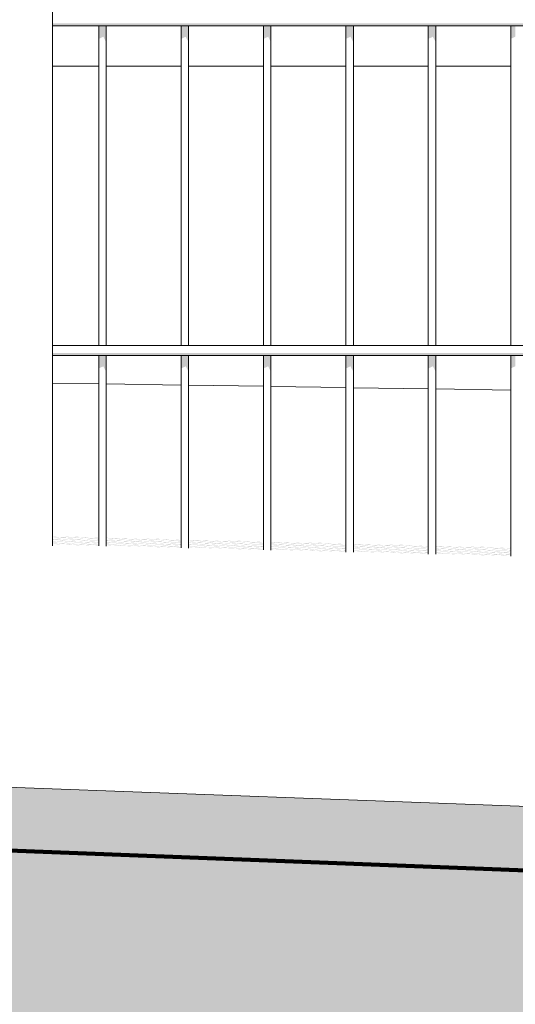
# Model space of a CAD drawing. Header units: metres. Extents: x -111 to -1, y -8 to 26.
# Tile 196 of 209: x -4.798 to -4.497, y -0.569 to 0.028. Entities that reach past the tile are written whole.
import ezdxf

# ---------------------------------------------------------------- set-up
doc = ezdxf.new("R2010")
doc.units = ezdxf.units.M
doc.header["$MEASUREMENT"] = 0
for name, color, linetype in [('40 Absturzsicherung', 7, 'Continuous'), ('60 Auffüllung gesamt', 7, 'Continuous'), ('60 Gelände 2D Übersicht', 7, 'Continuous'), ('80 Baukörperstudie', 7, 'Continuous'), ('94 Genehmigungsplanung Bemaßung', 7, 'Continuous')]:
    doc.layers.add(name, color=color, linetype=linetype)
doc.styles.add('ERSTELLTER_STIL_2', font='arial.ttf')
doc.dimstyles.new('ERSTELLTER_STIL__1', dxfattribs={"dimtxt": 0.25, "dimasz": 0.19, "dimexe": 0.18, "dimexo": 0.1, "dimgap": 0, "dimtad": 1, "dimtih": 1, "dimtoh": 1, "dimzin": 0, "dimdsep": 46, "dimtxsty": 'ERSTELLTER_STIL_2', "dimblk": 'ARROWHEAD_6', "dimblk1": 'ARROWHEAD_6', "dimblk2": 'ARROWHEAD_6', "dimcen": 0.09, "dimclrd": 7, "dimclre": 7, "dimclrt": 7, "dimazin": 0, "dimtfac": 1, "dimtdec": 4, "dimtmove": 0, "dimatfit": 3, "dimfxl": 1, "dimtolj": 1, "dimtzin": 0, "dimarcsym": 0})

# ---------------------------------------------------------------- blocks, each defined once
blk = doc.blocks.new('*D122', base_point=(-27236.13209, 0))
at = {"layer": '94 Genehmigungsplanung Bemaßung', "color": 7, "linetype": 'Continuous', "lineweight": 13}
for p, q in [((-17.34109, 9.38425), (-17.34109, 9.75925)), ((-2.34191, 9.38425), (-2.34191, 9.75925)), ((-17.24109, 9.67175), (-17.44109, 9.47175)), ((-2.44191, 9.47175), (-2.24191, 9.67175)), ((-17.34109, 9.57175), (-2.34191, 9.57175)), ((-2.34191, 9.57175), (-2.19191, 9.57175))]:
    blk.add_line(p, q, dxfattribs=at)
at = {"layer": '94 Genehmigungsplanung Bemaßung', "color": 7, "lineweight": 13, "insert": (-10.27049, 9.62175), "char_height": 0.25, "attachment_point": 7, "style": 'ERSTELLTER_STIL_2'}
blk.add_mtext('\\A1;{\\pql;\\fArial|b0|i0|c0|p0;\\W1.000000;15,00}', dxfattribs=at)
blk = doc.blocks.new('ARROWHEAD_6')
at = {"color": 0, "linetype": 'Continuous', "lineweight": 0}
for p, q in [((-0.5, -0.5), (0.5, 0.5)), ((0, 0), (-1, 0))]:
    blk.add_line(p, q, dxfattribs=at)

msp = doc.modelspace()

# ---------------------------------------------------------------- hatches: boundary and pattern name
at = {"layer": '40 Absturzsicherung', "linetype": 'Continuous', "lineweight": 0, "true_color": 0x000000}
for points in [[(-3.25291, 0.02598), (-4.77804, 0.02598), (-4.77804, 0.02448), (-3.25291, 0.02448)], [(-4.74728, 0.02448), (-4.75007, 0.02448), (-4.75007, 0.01661), (-4.74728, 0.01789)], [(-4.74555, 0.02448), (-4.74728, 0.02448), (-4.74728, 0.01789), (-4.74555, 0.01453)], [(-4.70007, 0.01661), (-4.69728, 0.01789), (-4.69728, 0.02448), (-4.70007, 0.02448)], [(-4.69728, 0.02448), (-4.69728, 0.01789), (-4.69555, 0.01453), (-4.69555, 0.02448)], [(-4.65007, 0.01661), (-4.64728, 0.01789), (-4.64728, 0.02448), (-4.65007, 0.02448)], [(-4.64555, 0.02448), (-4.64728, 0.02448), (-4.64728, 0.01789), (-4.64555, 0.01453)], [(-4.60007, 0.02448), (-4.60007, 0.01661), (-4.59728, 0.01789), (-4.59728, 0.02448)], [(-4.59728, 0.01789), (-4.59555, 0.01453), (-4.59555, 0.02448), (-4.59728, 0.02448)], [(-4.54728, 0.02448), (-4.55007, 0.02448), (-4.55007, 0.01661), (-4.54728, 0.01789)], [(-4.54728, 0.01789), (-4.54555, 0.01453), (-4.54555, 0.02448), (-4.54728, 0.02448)], [(-4.49728, 0.02448), (-4.50007, 0.02448), (-4.50007, 0.01661), (-4.49728, 0.01789)], [(-3.25291, -0.17402), (-4.77804, -0.17402), (-4.77804, -0.17552), (-3.25291, -0.17552)], [(-4.75007, -0.17552), (-4.75007, -0.18339), (-4.74728, -0.18211), (-4.74728, -0.17552)], [(-4.74555, -0.17552), (-4.74728, -0.17552), (-4.74728, -0.18211), (-4.74555, -0.18547)], [(-4.70007, -0.18339), (-4.69728, -0.18211), (-4.69728, -0.17552), (-4.70007, -0.17552)], [(-4.69728, -0.17552), (-4.69728, -0.18211), (-4.69555, -0.18547), (-4.69555, -0.17552)], [(-4.65007, -0.17552), (-4.65007, -0.18339), (-4.64728, -0.18211), (-4.64728, -0.17552)], [(-4.64555, -0.17552), (-4.64728, -0.17552), (-4.64728, -0.18211), (-4.64555, -0.18547)], [(-4.59728, -0.17552), (-4.60007, -0.17552), (-4.60007, -0.18339), (-4.59728, -0.18211)], [(-4.59728, -0.17552), (-4.59728, -0.18211), (-4.59555, -0.18547), (-4.59555, -0.17552)], [(-4.54728, -0.17552), (-4.55007, -0.17552), (-4.55007, -0.18339), (-4.54728, -0.18211)], [(-4.54728, -0.18211), (-4.54555, -0.18547), (-4.54555, -0.17552), (-4.54728, -0.17552)], [(-4.50007, -0.17552), (-4.50007, -0.18339), (-4.49728, -0.18211), (-4.49728, -0.17552)]]:
    msp.add_hatch(color=18, dxfattribs=at).paths.add_polyline_path(points)
at = {"layer": '60 Auffüllung gesamt', "linetype": 'Continuous', "lineweight": 18, "true_color": 0xffa8a8}
h = msp.add_hatch(dxfattribs=at)
h.set_pattern_fill('Boden__gewachsen_0001', color=21, style=0, pattern_type=2)
h.set_pattern_definition([(45, (-27236.1321, 0), (-0.2121320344, 0.2121320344), []), (45, (-27236.2028, 0.0707), (-0.424264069, 0.424264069), []), (45, (-27236.2735, 0.1414), (-0.424264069, 0.424264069), []), (135, (-27236.34423, 0.21213), (0.07071067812, 0.07071067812), [0.3, -0.3])])
h.paths.add_polyline_path([(-111.24357, -1.57011), (-104.7799, -1.5203), (-101.31768, -1.52609), (-81.13487, -1.68587), (-78.0305, -1.69231), (-73.09244, -1.29729), (-53.27611, -1.46265), (-37.93929, -1.20314), (-33.92505, -1.57994), (-30.57583, -1.539), (-30.52972, -1.53984), (-18.28291, -1.49433), (-18.17565, -1.49625), (-18.06839, -1.4982), (-17.96123, -1.50016), (-17.85431, -1.50214), (-17.74775, -1.50414), (-10.34333, -1.38075), (-2.34802, -1.24921), (-2.34802, -2.5), (-2.34191, -2.5), (-2.34191, -0.52415), (-2.7288, -0.51455), (-3.17547, -0.498), (-3.1746, -0.4985), (-3.1746, -0.5015), (-3.1772, -0.503), (-3.1798, -0.5015), (-3.1798, -0.4985), (-3.17872, -0.49788), (-3.18723, -0.49756), (-3.1856, -0.4985), (-3.1856, -0.5015), (-3.1882, -0.503), (-3.1908, -0.5015), (-3.1908, -0.4985), (-3.18906, -0.49749), (-16.61655, 0), (-17.18371, 0), (-17.23666, -0.00037), (-60.0718, -0.00885), (-60.91338, 0), (-63.38529, 0), (-64.41347, -0.00889), (-107.71378, -0.02367), (-108.63913, -0.02371), (-108.90479, -0.06194), (-111.24357, -0.84382)])
h.paths.add_polyline_path([(-10.9964, -0.56071), (-10.9938, -0.55921), (-10.9912, -0.56071), (-10.9912, -0.56371), (-10.9938, -0.56521), (-10.9964, -0.56371)], flags=0)
h.paths.add_polyline_path([(-10.9938, -0.76521), (-10.9964, -0.76371), (-10.9964, -0.76071), (-10.9938, -0.75921), (-10.9912, -0.76071), (-10.9912, -0.76371)], flags=0)
h.paths.add_polyline_path([(-10.9964, -0.36371), (-10.9964, -0.36071), (-10.9938, -0.35921), (-10.9912, -0.36071), (-10.9912, -0.36371), (-10.9938, -0.36521)], flags=0)
h.paths.add_polyline_path([(-10.9828, -0.56521), (-10.9854, -0.56371), (-10.9854, -0.56071), (-10.9828, -0.55921), (-10.9802, -0.56071), (-10.9802, -0.56371)], flags=0)
h.paths.add_polyline_path([(-10.9854, -0.36071), (-10.9828, -0.35921), (-10.9802, -0.36071), (-10.9802, -0.36371), (-10.9828, -0.36521), (-10.9854, -0.36371)], flags=0)
h.paths.add_polyline_path([(-10.9854, -0.76071), (-10.9828, -0.75921), (-10.9802, -0.76071), (-10.9802, -0.76371), (-10.9828, -0.76521), (-10.9854, -0.76371)], flags=0)
h.paths.add_polyline_path([(-3.1908, -1.0985), (-3.1882, -1.097), (-3.1856, -1.0985), (-3.1856, -1.1015), (-3.1882, -1.103), (-3.1908, -1.1015)], flags=0)
h.paths.add_polyline_path([(-3.1908, -0.7015), (-3.1908, -0.6985), (-3.1882, -0.697), (-3.1856, -0.6985), (-3.1856, -0.7015), (-3.1882, -0.703)], flags=0)
h.paths.add_polyline_path([(-3.1908, -0.8985), (-3.1882, -0.897), (-3.1856, -0.8985), (-3.1856, -0.9015), (-3.1882, -0.903), (-3.1908, -0.9015)], flags=0)
h.paths.add_polyline_path([(-3.1798, -0.7015), (-3.1798, -0.6985), (-3.1772, -0.697), (-3.1746, -0.6985), (-3.1746, -0.7015), (-3.1772, -0.703)], flags=0)
h.paths.add_polyline_path([(-3.1798, -1.1015), (-3.1798, -1.0985), (-3.1772, -1.097), (-3.1746, -1.0985), (-3.1746, -1.1015), (-3.1772, -1.103)], flags=0)
h.paths.add_polyline_path([(-3.1798, -0.8985), (-3.1772, -0.897), (-3.1746, -0.8985), (-3.1746, -0.9015), (-3.1772, -0.903), (-3.1798, -0.9015)], flags=0)
at = {"layer": '60 Auffüllung gesamt', "linetype": 'Continuous', "lineweight": 0, "true_color": 0x000000}
for points in [[(-4.77804, -0.28588), (-4.75007, -0.28657), (-4.75007, -0.28648), (-4.75156, -0.28643), (-4.75007, -0.28647), (-4.75007, -0.2864), (-4.7587, -0.28619), (-4.77804, -0.28553), (-4.77804, -0.28559), (-4.76523, -0.28603), (-4.77804, -0.28571), (-4.77804, -0.28578), (-4.75808, -0.28627), (-4.75449, -0.28639), (-4.77804, -0.28581)], [(-4.77804, -0.28605), (-4.75007, -0.287), (-4.75007, -0.28694), (-4.77804, -0.28599)], [(-4.77804, -0.28651), (-4.75007, -0.28746), (-4.75007, -0.2874), (-4.77804, -0.28645)], [(-4.77198, -0.28531), (-4.772, -0.28534), (-4.75007, -0.28609), (-4.75007, -0.28602), (-4.76923, -0.28537)], [(-4.74555, -0.2867), (-4.70007, -0.28824), (-4.70007, -0.28818), (-4.74082, -0.2868), (-4.70007, -0.2878), (-4.70007, -0.28772), (-4.70241, -0.28764), (-4.70007, -0.2877), (-4.70007, -0.28764), (-4.70956, -0.2874), (-4.74555, -0.28618), (-4.74555, -0.28624), (-4.71609, -0.28724), (-4.74555, -0.28651), (-4.74555, -0.28658), (-4.70894, -0.28748), (-4.70535, -0.28761), (-4.74555, -0.28661)], [(-4.72286, -0.28655), (-4.70007, -0.28733), (-4.70007, -0.28727), (-4.72008, -0.28659), (-4.72284, -0.28653)], [(-4.77804, -0.28717), (-4.75667, -0.28769), (-4.75007, -0.28792), (-4.75007, -0.28786), (-4.75007, -0.28779), (-4.75729, -0.28761), (-4.76088, -0.28749), (-4.75007, -0.28776), (-4.75007, -0.28769), (-4.76803, -0.28725), (-4.77804, -0.28691), (-4.77804, -0.28697), (-4.77456, -0.28709), (-4.77804, -0.287), (-4.77804, -0.28707), (-4.76741, -0.28733), (-4.76382, -0.28745), (-4.77804, -0.2871)], [(-4.77804, -0.28736), (-4.77804, -0.28743), (-4.75007, -0.28838), (-4.75007, -0.28832)], [(-4.77804, -0.28782), (-4.77804, -0.28788), (-4.75007, -0.28883), (-4.75007, -0.28877)], [(-4.77804, -0.28839), (-4.77804, -0.28845), (-4.766, -0.28875), (-4.75007, -0.28929), (-4.75007, -0.28923), (-4.75947, -0.28891), (-4.75007, -0.28914), (-4.75007, -0.28908), (-4.76661, -0.28867), (-4.77021, -0.28855), (-4.75007, -0.28904), (-4.75007, -0.28898), (-4.77736, -0.2883), (-4.77804, -0.28828), (-4.77804, -0.28835), (-4.77674, -0.28839), (-4.77314, -0.28851)], [(-4.77804, -0.2888), (-4.75007, -0.28975), (-4.75007, -0.28969), (-4.77804, -0.28874)], [(-4.77804, -0.28926), (-4.75007, -0.29021), (-4.75007, -0.29015), (-4.77804, -0.2892)], [(-4.77804, -0.28958), (-4.77804, -0.28964), (-4.75007, -0.29033), (-4.75007, -0.29027)], [(-4.77804, -0.28974), (-4.77532, -0.28981), (-4.75007, -0.29067), (-4.75007, -0.29061), (-4.7688, -0.28997), (-4.75007, -0.29043), (-4.75007, -0.29037), (-4.77594, -0.28973), (-4.77804, -0.28966)], [(-4.75007, -0.29113), (-4.75007, -0.29106), (-4.77804, -0.29011), (-4.77804, -0.29017)], [(-4.74555, -0.28716), (-4.70007, -0.2887), (-4.70007, -0.28864), (-4.74555, -0.28709)], [(-4.74555, -0.28797), (-4.70753, -0.28891), (-4.70007, -0.28916), (-4.70007, -0.2891), (-4.701, -0.28907), (-4.70007, -0.28909), (-4.70007, -0.28902), (-4.70815, -0.28882), (-4.71174, -0.2887), (-4.70007, -0.28899), (-4.70007, -0.28892), (-4.71889, -0.28846), (-4.74555, -0.28755), (-4.74555, -0.28761), (-4.72541, -0.2883), (-4.74555, -0.2878), (-4.74555, -0.28787), (-4.71827, -0.28854), (-4.71467, -0.28866), (-4.74555, -0.2879)], [(-4.74555, -0.28807), (-4.70007, -0.28962), (-4.70007, -0.28956), (-4.74555, -0.28801)], [(-4.74555, -0.28847), (-4.74555, -0.28853), (-4.70007, -0.29008), (-4.70007, -0.29002)], [(-4.74555, -0.28926), (-4.71685, -0.28996), (-4.70007, -0.29053), (-4.70007, -0.29047), (-4.71033, -0.29012), (-4.70007, -0.29038), (-4.70007, -0.29031), (-4.71747, -0.28988), (-4.72107, -0.28976), (-4.70007, -0.29028), (-4.70007, -0.29021), (-4.72821, -0.28952), (-4.74555, -0.28893), (-4.74555, -0.28899), (-4.73474, -0.28936), (-4.74555, -0.28909), (-4.74555, -0.28916), (-4.72759, -0.2896), (-4.724, -0.28972), (-4.74555, -0.28919)], [(-4.74555, -0.28945), (-4.70007, -0.29099), (-4.70007, -0.29093), (-4.74555, -0.28939)], [(-4.74555, -0.2899), (-4.70007, -0.29145), (-4.70007, -0.29139), (-4.74555, -0.28984)], [(-4.74555, -0.29054), (-4.72618, -0.29102), (-4.70007, -0.29191), (-4.70007, -0.29185), (-4.71965, -0.29118), (-4.70007, -0.29167), (-4.70007, -0.2916), (-4.7268, -0.29094), (-4.73039, -0.29082), (-4.70007, -0.29157), (-4.70007, -0.2915), (-4.73754, -0.29057), (-4.74555, -0.2903), (-4.74555, -0.29036), (-4.74407, -0.29041), (-4.74555, -0.29038), (-4.74555, -0.29044), (-4.73692, -0.29066), (-4.73333, -0.29078), (-4.74555, -0.29048)], [(-4.70007, -0.29231), (-4.74555, -0.29076), (-4.74555, -0.29082), (-4.70007, -0.29237)], [(-4.65007, -0.28948), (-4.65007, -0.28942), (-4.69167, -0.28801), (-4.65007, -0.28904), (-4.65007, -0.28897), (-4.65327, -0.28886), (-4.65007, -0.28894), (-4.65007, -0.28887), (-4.66042, -0.28861), (-4.69555, -0.28742), (-4.69555, -0.28748), (-4.66694, -0.28845), (-4.69555, -0.28775), (-4.69555, -0.28781), (-4.6598, -0.2887), (-4.6562, -0.28882), (-4.69555, -0.28785), (-4.69555, -0.28794)], [(-4.69555, -0.28834), (-4.69555, -0.2884), (-4.65007, -0.28994), (-4.65007, -0.28988)], [(-4.69555, -0.2892), (-4.65838, -0.29012), (-4.65007, -0.2904), (-4.65007, -0.29034), (-4.65186, -0.29028), (-4.65007, -0.29032), (-4.65007, -0.29026), (-4.659, -0.29004), (-4.6626, -0.28991), (-4.65007, -0.29022), (-4.65007, -0.29016), (-4.66974, -0.28967), (-4.69555, -0.28879), (-4.69555, -0.28886), (-4.67627, -0.28951), (-4.69555, -0.28904), (-4.69555, -0.2891), (-4.66913, -0.28975), (-4.66553, -0.28988), (-4.69555, -0.28914)], [(-4.65007, -0.29086), (-4.65007, -0.2908), (-4.69555, -0.28925), (-4.69555, -0.28931)], [(-4.69555, -0.28977), (-4.65007, -0.29132), (-4.65007, -0.29126), (-4.69555, -0.28971)], [(-4.69555, -0.29042), (-4.69555, -0.29049), (-4.66771, -0.29118), (-4.65007, -0.29178), (-4.65007, -0.29171), (-4.66118, -0.29134), (-4.65007, -0.29161), (-4.65007, -0.29154), (-4.66833, -0.29109), (-4.67192, -0.29097), (-4.65007, -0.29151), (-4.65007, -0.29144), (-4.67907, -0.29073), (-4.69555, -0.29017), (-4.69555, -0.29023), (-4.6856, -0.29057), (-4.69555, -0.29032), (-4.69555, -0.29039), (-4.67845, -0.29081), (-4.67486, -0.29093)], [(-4.69555, -0.29069), (-4.65007, -0.29223), (-4.65007, -0.29217), (-4.69555, -0.29063)], [(-4.69555, -0.29115), (-4.65007, -0.29269), (-4.65007, -0.29263), (-4.69555, -0.29109)], [(-4.69555, -0.29178), (-4.67704, -0.29223), (-4.65007, -0.29315), (-4.65007, -0.29309), (-4.67051, -0.29239), (-4.65007, -0.2929), (-4.65007, -0.29283), (-4.67766, -0.29215), (-4.68125, -0.29203), (-4.65007, -0.2928), (-4.65007, -0.29273), (-4.6884, -0.29179), (-4.69555, -0.29154), (-4.69555, -0.2916), (-4.69492, -0.29163), (-4.69555, -0.29161), (-4.69555, -0.29168), (-4.68778, -0.29187), (-4.68418, -0.29199), (-4.69555, -0.29171)], [(-4.69555, -0.29206), (-4.65007, -0.29361), (-4.65007, -0.29355), (-4.69555, -0.292)], [(-4.67369, -0.28774), (-4.67371, -0.28776), (-4.65007, -0.28857), (-4.65007, -0.28851), (-4.67094, -0.2878)], [(-4.64555, -0.28918), (-4.60007, -0.29073), (-4.60007, -0.29067), (-4.64253, -0.28922), (-4.60007, -0.29027), (-4.60007, -0.2902), (-4.60053, -0.29019), (-4.60413, -0.29007), (-4.60007, -0.29017), (-4.60007, -0.2901), (-4.61127, -0.28983), (-4.64555, -0.28866), (-4.64555, -0.28872), (-4.6178, -0.28967), (-4.64555, -0.28898), (-4.64555, -0.28905), (-4.61066, -0.28991), (-4.60706, -0.29003), (-4.64555, -0.28908)], [(-4.64555, -0.28958), (-4.64555, -0.28964), (-4.60007, -0.29118), (-4.60007, -0.29112)], [(-4.64555, -0.29044), (-4.60924, -0.29133), (-4.60007, -0.29164), (-4.60007, -0.29158), (-4.60271, -0.29149), (-4.60007, -0.29156), (-4.60007, -0.29149), (-4.60986, -0.29125), (-4.61346, -0.29113), (-4.60007, -0.29146), (-4.60007, -0.29139), (-4.6206, -0.29088), (-4.64555, -0.29004), (-4.64555, -0.2901), (-4.62713, -0.29072), (-4.64555, -0.29027), (-4.64555, -0.29033), (-4.61998, -0.29097), (-4.61639, -0.29109), (-4.64555, -0.29037)], [(-4.64555, -0.29049), (-4.64555, -0.29055), (-4.60007, -0.2921), (-4.60007, -0.29204)], [(-4.60007, -0.29256), (-4.60007, -0.2925), (-4.64555, -0.29095), (-4.64555, -0.29101)], [(-4.64555, -0.29172), (-4.61857, -0.29239), (-4.60007, -0.29302), (-4.60007, -0.29296), (-4.61204, -0.29255), (-4.60007, -0.29284), (-4.60007, -0.29278), (-4.61919, -0.29231), (-4.62278, -0.29218), (-4.60007, -0.29274), (-4.60007, -0.29268), (-4.62993, -0.29194), (-4.64555, -0.29141), (-4.64555, -0.29147), (-4.63645, -0.29178), (-4.64555, -0.29156), (-4.64555, -0.29162), (-4.62931, -0.29202), (-4.62571, -0.29215), (-4.64555, -0.29166)], [(-4.64555, -0.29187), (-4.64555, -0.29193), (-4.60007, -0.29347), (-4.60007, -0.29341)], [(-4.64555, -0.29239), (-4.60007, -0.29393), (-4.60007, -0.29387), (-4.64555, -0.29233)], [(-4.64555, -0.29294), (-4.64555, -0.29301), (-4.62789, -0.29345), (-4.60007, -0.29439), (-4.60007, -0.29433), (-4.62137, -0.29361), (-4.60007, -0.29413), (-4.60007, -0.29407), (-4.62851, -0.29336), (-4.63211, -0.29324), (-4.60007, -0.29403), (-4.60007, -0.29397), (-4.63925, -0.293), (-4.64555, -0.29278), (-4.64555, -0.29291), (-4.63864, -0.29308), (-4.63504, -0.2932)], [(-4.62457, -0.28898), (-4.60007, -0.28981), (-4.60007, -0.28975), (-4.6218, -0.28901), (-4.62455, -0.28895)], [(-4.59555, -0.29042), (-4.55007, -0.29197), (-4.55007, -0.29191), (-4.59339, -0.29043), (-4.55077, -0.29149), (-4.55007, -0.29151), (-4.55007, -0.29144), (-4.55139, -0.2914), (-4.55499, -0.29128), (-4.55007, -0.2914), (-4.55007, -0.29134), (-4.56213, -0.29104), (-4.59555, -0.2899), (-4.59555, -0.28996), (-4.56866, -0.29088), (-4.59555, -0.29021), (-4.59555, -0.29028), (-4.56151, -0.29112), (-4.55792, -0.29124), (-4.59555, -0.29031)], [(-4.59555, -0.29082), (-4.59555, -0.29088), (-4.55007, -0.29243), (-4.55007, -0.29236)], [(-4.59555, -0.29167), (-4.5601, -0.29254), (-4.55007, -0.29288), (-4.55007, -0.29282), (-4.55357, -0.2927), (-4.55007, -0.29279), (-4.55007, -0.29272), (-4.56072, -0.29246), (-4.56431, -0.29234), (-4.55007, -0.29269), (-4.55007, -0.29262), (-4.57146, -0.2921), (-4.59555, -0.29128), (-4.59555, -0.29134), (-4.57799, -0.29193), (-4.59555, -0.2915), (-4.59555, -0.29157), (-4.57084, -0.29218), (-4.56724, -0.2923), (-4.59555, -0.2916)], [(-4.59555, -0.29174), (-4.59555, -0.2918), (-4.55007, -0.29334), (-4.55007, -0.29328)], [(-4.59555, -0.29225), (-4.55007, -0.2938), (-4.55007, -0.29374), (-4.59555, -0.29219)], [(-4.59555, -0.29289), (-4.59555, -0.29296), (-4.56943, -0.2936), (-4.55007, -0.29426), (-4.55007, -0.2942), (-4.5629, -0.29376), (-4.55007, -0.29408), (-4.55007, -0.29401), (-4.57004, -0.29352), (-4.57364, -0.2934), (-4.55007, -0.29398), (-4.55007, -0.29391), (-4.58078, -0.29315), (-4.59555, -0.29265), (-4.59555, -0.29271), (-4.58731, -0.29299), (-4.59555, -0.29279), (-4.59555, -0.29286), (-4.58017, -0.29324), (-4.57657, -0.29336)], [(-4.57543, -0.29019), (-4.55007, -0.29105), (-4.55007, -0.29099), (-4.57266, -0.29022), (-4.57541, -0.29016)], [(-4.54555, -0.29166), (-4.50007, -0.29321), (-4.50007, -0.29315), (-4.54425, -0.29165), (-4.50163, -0.2927), (-4.50007, -0.29275), (-4.50007, -0.29267), (-4.50225, -0.29262), (-4.50584, -0.29249), (-4.50007, -0.29264), (-4.50007, -0.29257), (-4.51299, -0.29225), (-4.54555, -0.29114), (-4.54555, -0.2912), (-4.51952, -0.29209), (-4.54555, -0.29145), (-4.54555, -0.29151), (-4.51237, -0.29233), (-4.50878, -0.29245), (-4.54555, -0.29155)], [(-4.54555, -0.29212), (-4.50007, -0.29367), (-4.50007, -0.29361), (-4.54555, -0.29206)], [(-4.54555, -0.2929), (-4.51096, -0.29376), (-4.50007, -0.29412), (-4.50007, -0.29406), (-4.50443, -0.29392), (-4.50007, -0.29402), (-4.50007, -0.29396), (-4.51157, -0.29367), (-4.51517, -0.29355), (-4.50007, -0.29392), (-4.50007, -0.29386), (-4.52231, -0.29331), (-4.54555, -0.29252), (-4.54555, -0.29258), (-4.52884, -0.29315), (-4.54555, -0.29274), (-4.54555, -0.2928), (-4.5217, -0.29339), (-4.5181, -0.29351), (-4.54555, -0.29284)], [(-4.50007, -0.29229), (-4.50007, -0.29223), (-4.52351, -0.29143), (-4.52627, -0.29138), (-4.52628, -0.2914)], [(-4.64555, -0.2933), (-4.60007, -0.29485), (-4.60007, -0.29479), (-4.64555, -0.29324)], [(-4.59555, -0.29317), (-4.55007, -0.29472), (-4.55007, -0.29466), (-4.59555, -0.29311)], [(-4.59555, -0.29357), (-4.59555, -0.29363), (-4.55007, -0.29517), (-4.55007, -0.29511)], [(-4.59555, -0.29424), (-4.57875, -0.29466), (-4.55007, -0.29563), (-4.55007, -0.29557), (-4.57222, -0.29482), (-4.55007, -0.29537), (-4.55007, -0.2953), (-4.57937, -0.29458), (-4.58297, -0.29445), (-4.55007, -0.29527), (-4.55007, -0.2952), (-4.59011, -0.29421), (-4.59555, -0.29403), (-4.59555, -0.29414), (-4.58949, -0.29429), (-4.5859, -0.29441), (-4.59555, -0.29418)], [(-4.59555, -0.29455), (-4.55007, -0.29609), (-4.55007, -0.29603), (-4.59555, -0.29448)], [(-4.54555, -0.29304), (-4.50007, -0.29458), (-4.50007, -0.29452), (-4.54555, -0.29298)], [(-4.54555, -0.29343), (-4.54555, -0.2935), (-4.50007, -0.29504), (-4.50007, -0.29498)], [(-4.54555, -0.29419), (-4.52028, -0.29481), (-4.50007, -0.2955), (-4.50007, -0.29544), (-4.51376, -0.29497), (-4.50007, -0.29531), (-4.50007, -0.29524), (-4.5209, -0.29473), (-4.5245, -0.29461), (-4.50007, -0.29521), (-4.50007, -0.29514), (-4.53164, -0.29437), (-4.54555, -0.29389), (-4.54555, -0.29395), (-4.53817, -0.2942), (-4.54555, -0.29402), (-4.54555, -0.29409), (-4.53102, -0.29445), (-4.52743, -0.29457), (-4.54555, -0.29412)], [(-4.50007, -0.29596), (-4.50007, -0.2959), (-4.54555, -0.29435), (-4.54555, -0.29441)], [(-4.54555, -0.29487), (-4.50007, -0.29642), (-4.50007, -0.29635), (-4.54555, -0.29481)], [(-4.54555, -0.29541), (-4.54555, -0.29548), (-4.52961, -0.29587), (-4.50007, -0.29687), (-4.50007, -0.29681), (-4.52308, -0.29603), (-4.50007, -0.2966), (-4.50007, -0.29653), (-4.53023, -0.29579), (-4.53382, -0.29567), (-4.50007, -0.2965), (-4.50007, -0.29643), (-4.54097, -0.29542), (-4.54555, -0.29527), (-4.54555, -0.29538), (-4.54035, -0.2955), (-4.53675, -0.29563)], [(-4.54555, -0.29573), (-4.54555, -0.29579), (-4.50007, -0.29733), (-4.50007, -0.29727)]]:
    msp.add_hatch(color=18, dxfattribs=at).paths.add_polyline_path(points)

# ---------------------------------------------------------------- linework, layer by layer
at = {"layer": '40 Absturzsicherung', "color": 7, "linetype": 'Continuous', "lineweight": 13}
for p, q in [((-4.77804, -0.29105), (-4.77804, 0.57246)), ((-4.77804, 0.02448), (-3.25291, 0.02448)), ((-4.75007, -0.16952), (-4.75007, 0.02448)), ((-4.74555, -0.16952), (-4.74555, 0.02448)), ((-4.70007, -0.16952), (-4.70007, 0.02448)), ((-4.69555, -0.16952), (-4.69555, 0.02448)), ((-4.65007, -0.16952), (-4.65007, 0.02448)), ((-4.64555, -0.16952), (-4.64555, 0.02448)), ((-4.60007, -0.16952), (-4.60007, 0.02448)), ((-4.59555, -0.16952), (-4.59555, 0.02448)), ((-4.55007, -0.16952), (-4.55007, 0.02448)), ((-4.54555, -0.16952), (-4.54555, 0.02448)), ((-4.50007, -0.16952), (-4.50007, 0.02448)), ((-4.77804, -0.16952), (-3.25291, -0.16952)), ((-4.77804, -0.17552), (-3.25291, -0.17552)), ((-4.75007, -0.2911), (-4.75007, -0.17552)), ((-4.74555, -0.29122), (-4.74555, -0.17552)), ((-4.70007, -0.29234), (-4.70007, -0.17552)), ((-4.69555, -0.29247), (-4.69555, -0.17552)), ((-4.65007, -0.29358), (-4.65007, -0.17552)), ((-4.64555, -0.29371), (-4.64555, -0.17552)), ((-4.60007, -0.29482), (-4.60007, -0.17552)), ((-4.59555, -0.29495), (-4.59555, -0.17552)), ((-4.55007, -0.29606), (-4.55007, -0.17552)), ((-4.54555, -0.29619), (-4.54555, -0.17552)), ((-4.50007, -0.29731), (-4.50007, -0.17552))]:
    msp.add_line(p, q, dxfattribs=at)
at = {"layer": '60 Auffüllung gesamt', "color": 8, "linetype": 'Continuous', "lineweight": 18}
for p, q in [((-4.75007, -0.19268), (-4.77804, -0.19225)), ((-4.70007, -0.19346), (-4.74555, -0.19275)), ((-4.65007, -0.19423), (-4.69555, -0.19353)), ((-4.60007, -0.19501), (-4.64555, -0.1943)), ((-4.55007, -0.19578), (-4.59555, -0.19508)), ((-4.50007, -0.19656), (-4.54555, -0.19585))]:
    msp.add_line(p, q, dxfattribs=at)
at = {"layer": '60 Auffüllung gesamt', "color": 7, "linetype": 'Continuous', "lineweight": 18, "flags": 128}
msp.add_lwpolyline([(-2.34191, -0.52415), (-2.7288, -0.51455), (-16.61655, 0), (-17.18371, 0), (-17.23666, -0.00037), (-60.0718, -0.00885), (-60.91338, 0), (-63.38529, 0), (-64.41347, -0.00889), (-107.71378, -0.02367), (-108.63913, -0.02371), (-108.90479, -0.06194), (-111.24357, -0.84382)], dxfattribs=at)
at = {"layer": '60 Gelände 2D Übersicht', "color": 7, "linetype": 'Continuous', "lineweight": 100}
msp.add_line((-17.28033, -0.00055), (-2.39919, -0.56773), dxfattribs=at)
at = {"layer": '80 Baukörperstudie', "color": 7, "linetype": 'Continuous', "lineweight": 13}
for p, q in [((-4.75007, 0), (-4.77804, 0)), ((-4.70007, 0), (-4.74555, 0)), ((-4.65007, 0), (-4.69555, 0)), ((-4.60007, 0), (-4.64555, 0)), ((-4.55007, 0), (-4.59555, 0)), ((-4.50007, 0), (-4.54555, 0))]:
    msp.add_line(p, q, dxfattribs=at)

# ---------------------------------------------------------------- dimensions: what is measured, and where the dimension line sits
at = {"layer": '94 Genehmigungsplanung Bemaßung', "color": 7, "linetype": 'Continuous', "lineweight": 13}
dim = msp.add_linear_dim(base=(-2.34191, 9.57175), p1=(-17.34109, -0.4), p2=(-2.34191, 25.35), dimstyle='ERSTELLTER_STIL__1', dxfattribs=at)
dim.commit()
dim.dimension.update_dxf_attribs({"geometry": '*D122', "text_midpoint": (-9.85171, 9.74675), "dimtype": 160})

doc.saveas('drawing.dxf')
